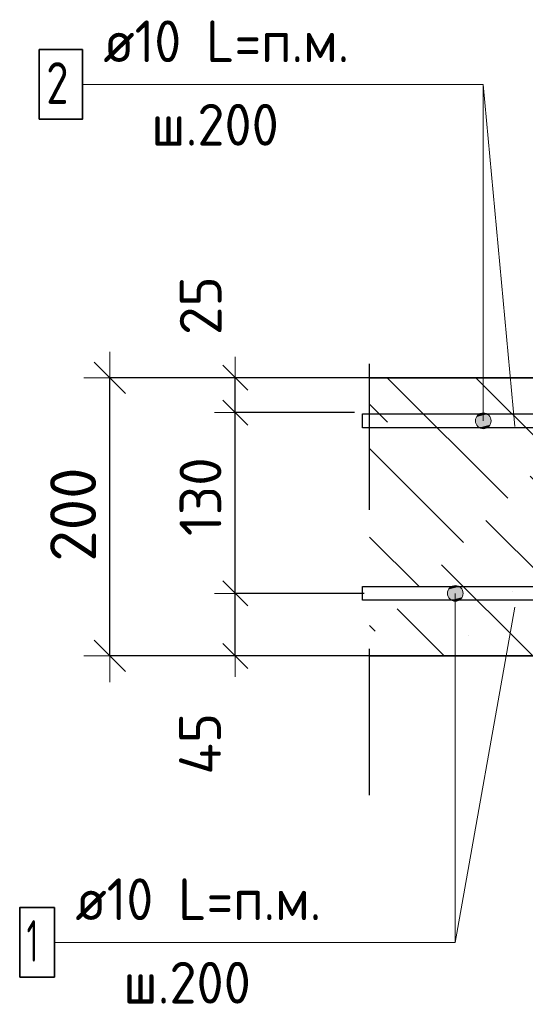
# Model space of a CAD drawing. Header units: metres. Extents: x -38 to 97, y -15 to 21.
# Tile 225 of 233: x 87.391 to 87.754, y -4.546 to -3.838. Entities that reach past the tile are written whole.
import ezdxf

# ---------------------------------------------------------------- set-up
doc = ezdxf.new("R2010")
doc.units = ezdxf.units.M
doc.header["$PDMODE"] = 65
doc.linetypes.add('______4', pattern=[0.135, 0.105, -0.03])
for name, color, linetype, lineweight in [('XR$4$Арм. стержнями верхней зоны', 180, 'Continuous', 35), ('XR$4$Арм. стержнями нижней зоны', 180, 'Continuous', 35), ('XR$4$ВК__отв в полу 1-2 эт', 220, 'Continuous', 25), ('XR$4$Размерная линия (1)', 7, 'Continuous', 13), ('XR$4$Размерная линия_ общее', 7, 'Continuous', 13), ('XR$6$Арм. стержнями верхней зоны', 180, 'Continuous', 35), ('XR$6$Арм. стержнями нижней зоны', 180, 'Continuous', 35), ('XR$6$ВК__отв в полу 1-2 эт', 220, 'Continuous', 25), ('XR$6$Размерная линия (1)', 7, 'Continuous', 13), ('XR$6$Размерная линия_ общее', 7, 'Continuous', 13)]:
    doc.layers.add(name, color=color, linetype=linetype, lineweight=lineweight)
doc.styles.add('ISOCPEUR', font='txt')
doc.dimstyles.new('DIMSTYLE_12', dxfattribs={"dimtxt": 0.03, "dimasz": 0.03, "dimexe": 0, "dimexo": 0, "dimgap": 0.015, "dimtad": 2, "dimdec": 0, "dimlfac": 1000, "dimrnd": 1, "dimzin": 12, "dimdsep": 46, "dimtxsty": 'ISOCPEUR', "dimblk1": 'ALL_ML_STRICH', "dimblk2": 'ALL_ML_STRICH', "dimsah": 1, "dimcen": 0, "dimclrd": 7, "dimclre": 256, "dimclrt": 7, "dimadec": 0, "dimazin": 0, "dimtfac": 1, "dimtdec": 0, "dimtix": 1, "dimtmove": 2, "dimatfit": 3, "dimfxl": 0, "dimtzin": 0, "dimlwd": 0, "dimlwe": -3, "dimarcsym": 0})
doc.dimstyles.new('DIMSTYLE_14', dxfattribs={"dimtxt": 0.03, "dimasz": 0.03, "dimexe": 0, "dimexo": 0, "dimgap": 0.015, "dimtad": 2, "dimdec": 0, "dimlfac": 1000, "dimrnd": 1, "dimzin": 12, "dimdsep": 46, "dimtxsty": 'ISOCPEUR', "dimblk1": 'ALL_ML_STRICH', "dimblk2": 'ALL_ML_STRICH', "dimsah": 1, "dimcen": 0, "dimclrd": 7, "dimclre": 256, "dimclrt": 7, "dimadec": 0, "dimazin": 0, "dimtfac": 1, "dimtdec": 0, "dimtix": 1, "dimtmove": 2, "dimatfit": 3, "dimfxl": 0, "dimtvp": 1.2, "dimtzin": 0, "dimlwd": 0, "dimlwe": -3, "dimarcsym": 0})
doc.dimstyles.new('DIMSTYLE_8', dxfattribs={"dimtxt": 0.033, "dimasz": 0.0375, "dimexe": 0, "dimexo": 0, "dimgap": 0.0165, "dimtad": 2, "dimdec": 0, "dimlfac": 1000, "dimrnd": 1, "dimzin": 12, "dimdsep": 46, "dimtxsty": 'ISOCPEUR', "dimblk1": 'ALL_ML_STRICH', "dimblk2": 'ALL_ML_STRICH', "dimsah": 1, "dimcen": 0, "dimclrd": 7, "dimclre": 256, "dimclrt": 7, "dimadec": 0, "dimazin": 0, "dimtfac": 1, "dimtdec": 0, "dimtix": 1, "dimtmove": 2, "dimatfit": 3, "dimfxl": 0, "dimtzin": 0, "dimlwd": 0, "dimlwe": -3, "dimarcsym": 0})
pattern_1 = [(135, (0, 0), (-0.031819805, -0.031819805), [0.4, -0.05, 0, -0.05]), (135, (-0.01591, -0.01591), (-0.031819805, -0.031819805), [0.8, -0.1, 0.1, -0.1])]

# ---------------------------------------------------------------- blocks, each defined once
blk = doc.blocks.new('ALL_ML_STRICH')
at = {"color": 0, "linetype": 'ByBlock', "lineweight": -2}
for p, q in [((0, -0.5), (0, 0.5)), ((-0.3, -0.3), (0.3, 0.3)), ((-1, 0), (0.5, 0))]:
    blk.add_line(p, q, dxfattribs=at)
blk = doc.blocks.new('*D312')
at = {"layer": 'DEFPOINTS', "color": 7, "linetype": 'Continuous', "lineweight": 13, "transparency": 33554687}
for p in [(87.66199, -4.09585), (87.45542, -4.29585), (87.66199, -4.29585)]:
    blk.add_point(p, dxfattribs=at)
at = {"layer": 'XR$4$Размерная линия_ общее', "color": 253, "linetype": 'Continuous', "lineweight": -2, "true_color": 0xa0a0a0, "transparency": 33554687}
for p, q in [((87.64199, -4.09585), (87.45542, -4.09585)), ((87.64199, -4.29585), (87.45542, -4.29585))]:
    blk.add_line(p, q, dxfattribs=at)
at = {"layer": 'XR$4$Размерная линия_ общее', "color": 7, "linetype": 'Continuous', "lineweight": -2, "transparency": 33554687}
blk.add_line((87.45542, -4.29585), (87.45542, -4.09585), dxfattribs=at)
at = {"layer": 'XR$4$Размерная линия_ общее', "color": 7, "linetype": 'Continuous', "lineweight": 13, "transparency": 33554687, "xscale": 0.0375, "yscale": 0.0375, "zscale": 0.0375}
for p, rotation in [((87.45542, -4.09585), 90), ((87.45542, -4.29585), 270)]:
    blk.add_blockref('ALL_ML_STRICH', p, dxfattribs=dict(at, rotation=rotation))
at = {"layer": 'XR$4$Размерная линия_ общее', "color": 7, "linetype": 'Continuous', "lineweight": 13, "transparency": 33554687, "insert": (87.42892, -4.1942), "char_height": 0.033, "width": 0.099, "attachment_point": 5, "rotation": 90, "style": 'ISOCPEUR'}
blk.add_mtext('\\A1;{200}', dxfattribs=at)
blk = doc.blocks.new('*D313')
at = {"layer": 'DEFPOINTS', "color": 7, "linetype": 'Continuous', "lineweight": 13, "transparency": 33554687}
for p in [(87.65811, -4.25085), (87.54545, -4.29585), (87.64526, -4.29585)]:
    blk.add_point(p, dxfattribs=at)
at = {"layer": 'XR$4$Размерная линия (1)', "color": 9, "linetype": 'Continuous', "lineweight": -2, "true_color": 0xc7c7c7, "transparency": 33554687}
for p, q in [((87.63811, -4.25085), (87.54545, -4.25085)), ((87.62526, -4.29585), (87.54545, -4.29585))]:
    blk.add_line(p, q, dxfattribs=at)
at = {"layer": 'XR$4$Размерная линия (1)', "color": 7, "linetype": 'Continuous', "lineweight": -2, "transparency": 33554687}
blk.add_line((87.54545, -4.29585), (87.54545, -4.25085), dxfattribs=at)
at = {"layer": 'XR$4$Размерная линия (1)', "color": 7, "linetype": 'Continuous', "lineweight": 13, "transparency": 33554687, "xscale": 0.03, "yscale": 0.03, "zscale": 0.03}
for p, rotation in [((87.54545, -4.25085), 90), ((87.54545, -4.29585), 270)]:
    blk.add_blockref('ALL_ML_STRICH', p, dxfattribs=dict(at, rotation=rotation))
at = {"layer": 'XR$4$Размерная линия (1)', "color": 7, "linetype": 'Continuous', "lineweight": 13, "transparency": 33554687, "insert": (87.52013, -4.35897), "char_height": 0.03, "width": 0.06, "attachment_point": 5, "rotation": 90, "style": 'ISOCPEUR'}
blk.add_mtext('\\A1;{45}', dxfattribs=at)
blk = doc.blocks.new('*D314')
at = {"layer": 'DEFPOINTS', "color": 7, "linetype": 'Continuous', "lineweight": 13, "transparency": 33554687}
for p in [(87.65108, -4.12085), (87.54545, -4.25085), (87.65811, -4.25085)]:
    blk.add_point(p, dxfattribs=at)
at = {"layer": 'XR$4$Размерная линия (1)', "color": 9, "linetype": 'Continuous', "lineweight": -2, "true_color": 0xc7c7c7, "transparency": 33554687}
for p, q in [((87.63108, -4.12085), (87.54545, -4.12085)), ((87.63811, -4.25085), (87.54545, -4.25085))]:
    blk.add_line(p, q, dxfattribs=at)
at = {"layer": 'XR$4$Размерная линия (1)', "color": 7, "linetype": 'Continuous', "lineweight": -2, "transparency": 33554687}
blk.add_line((87.54545, -4.25085), (87.54545, -4.12085), dxfattribs=at)
at = {"layer": 'XR$4$Размерная линия (1)', "color": 7, "linetype": 'Continuous', "lineweight": 13, "transparency": 33554687, "xscale": 0.03, "yscale": 0.03, "zscale": 0.03}
for p, rotation in [((87.54545, -4.12085), 90), ((87.54545, -4.25085), 270)]:
    blk.add_blockref('ALL_ML_STRICH', p, dxfattribs=dict(at, rotation=rotation))
at = {"layer": 'XR$4$Размерная линия (1)', "color": 7, "linetype": 'Continuous', "lineweight": 13, "transparency": 33554687, "insert": (87.52045, -4.18135), "char_height": 0.03, "width": 0.09, "attachment_point": 5, "rotation": 90, "style": 'ISOCPEUR'}
blk.add_mtext('\\A1;{130}', dxfattribs=at)
blk = doc.blocks.new('*D315')
at = {"layer": 'DEFPOINTS', "color": 7, "linetype": 'Continuous', "lineweight": 13, "transparency": 33554687}
for p in [(87.66895, -4.09585), (87.54545, -4.12085), (87.65108, -4.12085)]:
    blk.add_point(p, dxfattribs=at)
at = {"layer": 'XR$4$Размерная линия (1)', "color": 9, "linetype": 'Continuous', "lineweight": -2, "true_color": 0xc7c7c7, "transparency": 33554687}
for p, q in [((87.64895, -4.09585), (87.54545, -4.09585)), ((87.63108, -4.12085), (87.54545, -4.12085))]:
    blk.add_line(p, q, dxfattribs=at)
at = {"layer": 'XR$4$Размерная линия (1)', "color": 7, "linetype": 'Continuous', "lineweight": -2, "transparency": 33554687}
blk.add_line((87.54545, -4.12085), (87.54545, -4.09585), dxfattribs=at)
at = {"layer": 'XR$4$Размерная линия (1)', "color": 7, "linetype": 'Continuous', "lineweight": 13, "transparency": 33554687, "xscale": 0.03, "yscale": 0.03, "zscale": 0.03}
for p, rotation in [((87.54545, -4.09585), 90), ((87.54545, -4.12085), 270)]:
    blk.add_blockref('ALL_ML_STRICH', p, dxfattribs=dict(at, rotation=rotation))
at = {"layer": 'XR$4$Размерная линия (1)', "color": 7, "linetype": 'Continuous', "lineweight": 13, "transparency": 33554687, "insert": (87.52058, -4.04402), "char_height": 0.03, "width": 0.06, "attachment_point": 5, "rotation": 90, "style": 'ISOCPEUR'}
blk.add_mtext('\\A1;{25}', dxfattribs=at)
blk = doc.blocks.new('*D814')
at = {"layer": 'DEFPOINTS', "color": 7, "linetype": 'Continuous', "lineweight": 13, "transparency": 33554687}
for p in [(87.66199, -4.09585), (87.45542, -4.29585), (87.66199, -4.29585)]:
    blk.add_point(p, dxfattribs=at)
at = {"layer": 'XR$6$Размерная линия_ общее', "color": 253, "linetype": 'Continuous', "lineweight": -2, "true_color": 0xa0a0a0, "transparency": 33554687}
for p, q in [((87.64199, -4.09585), (87.45542, -4.09585)), ((87.64199, -4.29585), (87.45542, -4.29585))]:
    blk.add_line(p, q, dxfattribs=at)
at = {"layer": 'XR$6$Размерная линия_ общее', "color": 7, "linetype": 'Continuous', "lineweight": -2, "transparency": 33554687}
blk.add_line((87.45542, -4.29585), (87.45542, -4.09585), dxfattribs=at)
at = {"layer": 'XR$6$Размерная линия_ общее', "color": 7, "linetype": 'Continuous', "lineweight": 13, "transparency": 33554687, "xscale": 0.0375, "yscale": 0.0375, "zscale": 0.0375}
for p, rotation in [((87.45542, -4.09585), 90), ((87.45542, -4.29585), 270)]:
    blk.add_blockref('ALL_ML_STRICH', p, dxfattribs=dict(at, rotation=rotation))
at = {"layer": 'XR$6$Размерная линия_ общее', "color": 7, "linetype": 'Continuous', "lineweight": 13, "transparency": 33554687, "insert": (87.42892, -4.1942), "char_height": 0.033, "width": 0.099, "attachment_point": 5, "rotation": 90, "style": 'ISOCPEUR'}
blk.add_mtext('\\A1;{200}', dxfattribs=at)
blk = doc.blocks.new('*D815')
at = {"layer": 'DEFPOINTS', "color": 7, "linetype": 'Continuous', "lineweight": 13, "transparency": 33554687}
for p in [(87.65811, -4.25085), (87.54545, -4.29585), (87.64526, -4.29585)]:
    blk.add_point(p, dxfattribs=at)
at = {"layer": 'XR$6$Размерная линия (1)', "color": 9, "linetype": 'Continuous', "lineweight": -2, "true_color": 0xc7c7c7, "transparency": 33554687}
for p, q in [((87.63811, -4.25085), (87.54545, -4.25085)), ((87.62526, -4.29585), (87.54545, -4.29585))]:
    blk.add_line(p, q, dxfattribs=at)
at = {"layer": 'XR$6$Размерная линия (1)', "color": 7, "linetype": 'Continuous', "lineweight": -2, "transparency": 33554687}
blk.add_line((87.54545, -4.29585), (87.54545, -4.25085), dxfattribs=at)
at = {"layer": 'XR$6$Размерная линия (1)', "color": 7, "linetype": 'Continuous', "lineweight": 13, "transparency": 33554687, "xscale": 0.03, "yscale": 0.03, "zscale": 0.03}
for p, rotation in [((87.54545, -4.25085), 90), ((87.54545, -4.29585), 270)]:
    blk.add_blockref('ALL_ML_STRICH', p, dxfattribs=dict(at, rotation=rotation))
at = {"layer": 'XR$6$Размерная линия (1)', "color": 7, "linetype": 'Continuous', "lineweight": 13, "transparency": 33554687, "insert": (87.52013, -4.35897), "char_height": 0.03, "width": 0.06, "attachment_point": 5, "rotation": 90, "style": 'ISOCPEUR'}
blk.add_mtext('\\A1;{45}', dxfattribs=at)
blk = doc.blocks.new('*D816')
at = {"layer": 'DEFPOINTS', "color": 7, "linetype": 'Continuous', "lineweight": 13, "transparency": 33554687}
for p in [(87.65108, -4.12085), (87.54545, -4.25085), (87.65811, -4.25085)]:
    blk.add_point(p, dxfattribs=at)
at = {"layer": 'XR$6$Размерная линия (1)', "color": 9, "linetype": 'Continuous', "lineweight": -2, "true_color": 0xc7c7c7, "transparency": 33554687}
for p, q in [((87.63108, -4.12085), (87.54545, -4.12085)), ((87.63811, -4.25085), (87.54545, -4.25085))]:
    blk.add_line(p, q, dxfattribs=at)
at = {"layer": 'XR$6$Размерная линия (1)', "color": 7, "linetype": 'Continuous', "lineweight": -2, "transparency": 33554687}
blk.add_line((87.54545, -4.25085), (87.54545, -4.12085), dxfattribs=at)
at = {"layer": 'XR$6$Размерная линия (1)', "color": 7, "linetype": 'Continuous', "lineweight": 13, "transparency": 33554687, "xscale": 0.03, "yscale": 0.03, "zscale": 0.03}
for p, rotation in [((87.54545, -4.12085), 90), ((87.54545, -4.25085), 270)]:
    blk.add_blockref('ALL_ML_STRICH', p, dxfattribs=dict(at, rotation=rotation))
at = {"layer": 'XR$6$Размерная линия (1)', "color": 7, "linetype": 'Continuous', "lineweight": 13, "transparency": 33554687, "insert": (87.52045, -4.18135), "char_height": 0.03, "width": 0.09, "attachment_point": 5, "rotation": 90, "style": 'ISOCPEUR'}
blk.add_mtext('\\A1;{130}', dxfattribs=at)
blk = doc.blocks.new('*D817')
at = {"layer": 'DEFPOINTS', "color": 7, "linetype": 'Continuous', "lineweight": 13, "transparency": 33554687}
for p in [(87.66895, -4.09585), (87.54545, -4.12085), (87.65108, -4.12085)]:
    blk.add_point(p, dxfattribs=at)
at = {"layer": 'XR$6$Размерная линия (1)', "color": 9, "linetype": 'Continuous', "lineweight": -2, "true_color": 0xc7c7c7, "transparency": 33554687}
for p, q in [((87.64895, -4.09585), (87.54545, -4.09585)), ((87.63108, -4.12085), (87.54545, -4.12085))]:
    blk.add_line(p, q, dxfattribs=at)
at = {"layer": 'XR$6$Размерная линия (1)', "color": 7, "linetype": 'Continuous', "lineweight": -2, "transparency": 33554687}
blk.add_line((87.54545, -4.12085), (87.54545, -4.09585), dxfattribs=at)
at = {"layer": 'XR$6$Размерная линия (1)', "color": 7, "linetype": 'Continuous', "lineweight": 13, "transparency": 33554687, "xscale": 0.03, "yscale": 0.03, "zscale": 0.03}
for p, rotation in [((87.54545, -4.09585), 90), ((87.54545, -4.12085), 270)]:
    blk.add_blockref('ALL_ML_STRICH', p, dxfattribs=dict(at, rotation=rotation))
at = {"layer": 'XR$6$Размерная линия (1)', "color": 7, "linetype": 'Continuous', "lineweight": 13, "transparency": 33554687, "insert": (87.52058, -4.04402), "char_height": 0.03, "width": 0.06, "attachment_point": 5, "rotation": 90, "style": 'ISOCPEUR'}
blk.add_mtext('\\A1;{25}', dxfattribs=at)

msp = doc.modelspace()

# ---------------------------------------------------------------- hatches: boundary and pattern name
at = {"linetype": 'Continuous', "lineweight": 13, "transparency": 33554687}
h = msp.add_hatch(dxfattribs=at)
h.set_pattern_fill('__________540', scale=0.015, style=0, pattern_type=2)
h.set_pattern_definition(pattern_1)
h.paths.add_polyline_path([(88.28635, -4.29585), (88.28635, -4.09585), (87.64199, -4.09585), (87.64199, -4.29585)], flags=0)
h = msp.add_hatch(dxfattribs=at)
h.set_pattern_fill('__________540', scale=0.015, style=0, pattern_type=2)
h.set_pattern_definition(pattern_1)
h.paths.add_polyline_path([(88.28635, -4.29585), (88.28635, -4.09585), (87.64199, -4.09585), (87.64199, -4.29585)], flags=0)
at = {"layer": 'XR$4$Арм. стержнями верхней зоны', "linetype": 'Continuous', "lineweight": 13, "transparency": 33554687}
for points in [[(87.72848, -4.12403), (87.71881, -4.12403), (87.71802, -4.12685)], [(87.72848, -4.12403), (87.71802, -4.12685), (87.72927, -4.12685)], [(87.72927, -4.12685), (87.71802, -4.12685), (87.71881, -4.12966)], [(87.72646, -4.12201), (87.72083, -4.12201), (87.71881, -4.12403)], [(87.72646, -4.12201), (87.71881, -4.12403), (87.72848, -4.12403)], [(87.72927, -4.12685), (87.71881, -4.12966), (87.72848, -4.12966)], [(87.72083, -4.12201), (87.72646, -4.12201), (87.72364, -4.12122)], [(87.72848, -4.12966), (87.71881, -4.12966), (87.72083, -4.13168)], [(87.72848, -4.12966), (87.72083, -4.13168), (87.72646, -4.13168)], [(87.72646, -4.13168), (87.72083, -4.13168), (87.72364, -4.13247)]]:
    msp.add_hatch(color=7, dxfattribs=at).paths.add_polyline_path(points)
at = {"layer": 'XR$4$Арм. стержнями нижней зоны', "linetype": 'Continuous', "lineweight": 13, "transparency": 33554687}
for points in [[(87.69872, -4.24803), (87.70839, -4.24803), (87.70637, -4.24601)], [(87.69872, -4.24803), (87.70637, -4.24601), (87.70074, -4.24601)], [(87.70074, -4.24601), (87.70637, -4.24601), (87.70355, -4.24522)], [(87.69793, -4.25085), (87.70918, -4.25085), (87.70839, -4.24803)], [(87.69793, -4.25085), (87.70839, -4.24803), (87.69872, -4.24803)], [(87.69872, -4.25366), (87.70918, -4.25085), (87.69793, -4.25085)], [(87.69872, -4.25366), (87.70839, -4.25366), (87.70918, -4.25085)], [(87.70074, -4.25568), (87.70839, -4.25366), (87.69872, -4.25366)], [(87.70074, -4.25568), (87.70637, -4.25568), (87.70839, -4.25366)], [(87.70637, -4.25568), (87.70074, -4.25568), (87.70355, -4.25647)]]:
    msp.add_hatch(color=7, dxfattribs=at).paths.add_polyline_path(points)
at = {"layer": 'XR$6$Арм. стержнями верхней зоны', "linetype": 'Continuous', "lineweight": 13, "transparency": 33554687}
for points in [[(87.72848, -4.12403), (87.71881, -4.12403), (87.71802, -4.12685)], [(87.72848, -4.12403), (87.71802, -4.12685), (87.72927, -4.12685)], [(87.72927, -4.12685), (87.71802, -4.12685), (87.71881, -4.12966)], [(87.72646, -4.12201), (87.72083, -4.12201), (87.71881, -4.12403)], [(87.72646, -4.12201), (87.71881, -4.12403), (87.72848, -4.12403)], [(87.72927, -4.12685), (87.71881, -4.12966), (87.72848, -4.12966)], [(87.72083, -4.12201), (87.72646, -4.12201), (87.72364, -4.12122)], [(87.72848, -4.12966), (87.71881, -4.12966), (87.72083, -4.13168)], [(87.72848, -4.12966), (87.72083, -4.13168), (87.72646, -4.13168)], [(87.72646, -4.13168), (87.72083, -4.13168), (87.72364, -4.13247)]]:
    msp.add_hatch(color=7, dxfattribs=at).paths.add_polyline_path(points)
at = {"layer": 'XR$6$Арм. стержнями нижней зоны', "linetype": 'Continuous', "lineweight": 13, "transparency": 33554687}
for points in [[(87.69872, -4.24803), (87.70839, -4.24803), (87.70637, -4.24601)], [(87.69872, -4.24803), (87.70637, -4.24601), (87.70074, -4.24601)], [(87.70074, -4.24601), (87.70637, -4.24601), (87.70355, -4.24522)], [(87.69793, -4.25085), (87.70918, -4.25085), (87.70839, -4.24803)], [(87.69793, -4.25085), (87.70839, -4.24803), (87.69872, -4.24803)], [(87.69872, -4.25366), (87.70918, -4.25085), (87.69793, -4.25085)], [(87.69872, -4.25366), (87.70839, -4.25366), (87.70918, -4.25085)], [(87.70074, -4.25568), (87.70839, -4.25366), (87.69872, -4.25366)], [(87.70074, -4.25568), (87.70637, -4.25568), (87.70839, -4.25366)], [(87.70637, -4.25568), (87.70074, -4.25568), (87.70355, -4.25647)]]:
    msp.add_hatch(color=7, dxfattribs=at).paths.add_polyline_path(points)

# ---------------------------------------------------------------- linework, layer by layer
at = {"color": 7, "linetype": '______4', "lineweight": 25, "transparency": 33554687}
msp.add_line((87.64199, -4.39585), (87.64199, -3.99585), dxfattribs=at)
msp.add_line((87.64199, -4.39585), (87.64199, -3.99585), dxfattribs=at)
at = {"color": 7, "linetype": 'Continuous', "lineweight": 35, "transparency": 33554687}
for p, q in [((88.28635, -4.09585), (87.64199, -4.09585)), ((88.28635, -4.09585), (87.64199, -4.09585)), ((87.64199, -4.29585), (88.28635, -4.29585)), ((87.64199, -4.29585), (88.28635, -4.29585))]:
    msp.add_line(p, q, dxfattribs=at)
at = {"layer": 'XR$4$Арм. стержнями верхней зоны', "color": 7, "linetype": 'Continuous', "lineweight": 13, "transparency": 33554687}
for p, q in [((87.43564, -3.88496), (87.72364, -3.88496)), ((87.72364, -3.88496), (87.72364, -4.12685)), ((87.71802, -4.12685), (87.71802, -4.12685)), ((87.72364, -4.12122), (87.72364, -4.12122)), ((87.72927, -4.12685), (87.72927, -4.12685)), ((87.72364, -4.13247), (87.72364, -4.13247))]:
    msp.add_line(p, q, dxfattribs=at)
at = {"layer": 'XR$4$Арм. стержнями верхней зоны', "color": 7, "linetype": 'Continuous', "lineweight": 35, "transparency": 33554687}
msp.add_lwpolyline([(87.40464, -3.90996), (87.43564, -3.90996), (87.43564, -3.85996), (87.40464, -3.85996), (87.40464, -3.90996)], dxfattribs=at)
at = {"layer": 'XR$4$Арм. стержнями верхней зоны', "color": 4, "linetype": 'Continuous', "lineweight": 25, "transparency": 33554687}
msp.add_lwpolyline([(87.63699, -4.12185), (88.26135, -4.12185), (88.26135, -4.13185), (87.63699, -4.13185), (87.63699, -4.12185)], dxfattribs=at)
at = {"layer": 'XR$4$Арм. стержнями верхней зоны', "color": 7, "linetype": 'Continuous', "lineweight": 13, "transparency": 33554687}
msp.add_circle((87.72364, -4.12685), 0.00563, dxfattribs=at)
at = {"layer": 'XR$4$Арм. стержнями нижней зоны', "color": 7, "linetype": 'Continuous', "lineweight": 13, "transparency": 33554687}
for p, q in [((87.70355, -4.24522), (87.70355, -4.24522)), ((87.69793, -4.25085), (87.69793, -4.25085)), ((87.70355, -4.50178), (87.70355, -4.25085)), ((87.70918, -4.25085), (87.70918, -4.25085)), ((87.70355, -4.25647), (87.70355, -4.25647)), ((87.41555, -4.50178), (87.70355, -4.50178))]:
    msp.add_line(p, q, dxfattribs=at)
at = {"layer": 'XR$4$Арм. стержнями нижней зоны', "color": 4, "linetype": 'Continuous', "lineweight": 25, "transparency": 33554687}
msp.add_lwpolyline([(87.63699, -4.24585), (88.26135, -4.24585), (88.26135, -4.25585), (87.63699, -4.25585), (87.63699, -4.24585)], dxfattribs=at)
at = {"layer": 'XR$4$Арм. стержнями нижней зоны', "color": 7, "linetype": 'Continuous', "lineweight": 35, "transparency": 33554687}
msp.add_lwpolyline([(87.39055, -4.52678), (87.41555, -4.52678), (87.41555, -4.47678), (87.39055, -4.47678), (87.39055, -4.52678)], dxfattribs=at)
at = {"layer": 'XR$4$Арм. стержнями нижней зоны', "color": 7, "linetype": 'Continuous', "lineweight": 13, "transparency": 33554687}
msp.add_circle((87.70355, -4.25085), 0.00563, dxfattribs=at)
at = {"layer": 'XR$4$ВК__отв в полу 1-2 эт', "color": 7, "linetype": 'Continuous', "lineweight": 13, "transparency": 33554687}
for p, q in [((87.74635, -4.13085), (87.72364, -3.88496)), ((87.74635, -4.26085), (87.70355, -4.50178))]:
    msp.add_line(p, q, dxfattribs=at)
at = {"layer": 'XR$6$Арм. стержнями верхней зоны', "color": 7, "linetype": 'Continuous', "lineweight": 13, "transparency": 33554687}
for p, q in [((87.43564, -3.88496), (87.72364, -3.88496)), ((87.72364, -3.88496), (87.72364, -4.12685)), ((87.71802, -4.12685), (87.71802, -4.12685)), ((87.72364, -4.12122), (87.72364, -4.12122)), ((87.72927, -4.12685), (87.72927, -4.12685)), ((87.72364, -4.13247), (87.72364, -4.13247))]:
    msp.add_line(p, q, dxfattribs=at)
at = {"layer": 'XR$6$Арм. стержнями верхней зоны', "color": 7, "linetype": 'Continuous', "lineweight": 35, "transparency": 33554687}
msp.add_lwpolyline([(87.40464, -3.90996), (87.43564, -3.90996), (87.43564, -3.85996), (87.40464, -3.85996), (87.40464, -3.90996)], dxfattribs=at)
at = {"layer": 'XR$6$Арм. стержнями верхней зоны', "color": 4, "linetype": 'Continuous', "lineweight": 25, "transparency": 33554687}
msp.add_lwpolyline([(87.63699, -4.12185), (88.26135, -4.12185), (88.26135, -4.13185), (87.63699, -4.13185), (87.63699, -4.12185)], dxfattribs=at)
at = {"layer": 'XR$6$Арм. стержнями верхней зоны', "color": 7, "linetype": 'Continuous', "lineweight": 13, "transparency": 33554687}
msp.add_circle((87.72364, -4.12685), 0.00563, dxfattribs=at)
at = {"layer": 'XR$6$Арм. стержнями нижней зоны', "color": 7, "linetype": 'Continuous', "lineweight": 13, "transparency": 33554687}
for p, q in [((87.70355, -4.24522), (87.70355, -4.24522)), ((87.69793, -4.25085), (87.69793, -4.25085)), ((87.70355, -4.50178), (87.70355, -4.25085)), ((87.70918, -4.25085), (87.70918, -4.25085)), ((87.70355, -4.25647), (87.70355, -4.25647)), ((87.41555, -4.50178), (87.70355, -4.50178))]:
    msp.add_line(p, q, dxfattribs=at)
at = {"layer": 'XR$6$Арм. стержнями нижней зоны', "color": 4, "linetype": 'Continuous', "lineweight": 25, "transparency": 33554687}
msp.add_lwpolyline([(87.63699, -4.24585), (88.26135, -4.24585), (88.26135, -4.25585), (87.63699, -4.25585), (87.63699, -4.24585)], dxfattribs=at)
at = {"layer": 'XR$6$Арм. стержнями нижней зоны', "color": 7, "linetype": 'Continuous', "lineweight": 35, "transparency": 33554687}
msp.add_lwpolyline([(87.39055, -4.52678), (87.41555, -4.52678), (87.41555, -4.47678), (87.39055, -4.47678), (87.39055, -4.52678)], dxfattribs=at)
at = {"layer": 'XR$6$Арм. стержнями нижней зоны', "color": 7, "linetype": 'Continuous', "lineweight": 13, "transparency": 33554687}
msp.add_circle((87.70355, -4.25085), 0.00563, dxfattribs=at)
at = {"layer": 'XR$6$ВК__отв в полу 1-2 эт', "color": 7, "linetype": 'Continuous', "lineweight": 13, "transparency": 33554687}
for p, q in [((87.74635, -4.13085), (87.72364, -3.88496)), ((87.74635, -4.26085), (87.70355, -4.50178))]:
    msp.add_line(p, q, dxfattribs=at)

# ---------------------------------------------------------------- texts
at = {"layer": 'XR$4$Арм. стержнями верхней зоны', "color": 7, "linetype": 'Continuous', "lineweight": 25, "transparency": 33554687, "char_height": 0.03, "attachment_point": 7, "style": 'ISOCPEUR'}
for s, insert, width in [('\\W0.94;ø10 L=п.м.', (87.45064, -3.86896), 0.1999831), ('\\W0.78;2', (87.40964, -3.89896), 0.0326407), ('\\W0.95;ш.200 ', (87.48514, -3.92896), 0.1311996)]:
    msp.add_mtext(s, dxfattribs=dict(at, insert=insert, width=width))
at = {"layer": 'XR$4$Арм. стержнями нижней зоны', "color": 7, "linetype": 'Continuous', "lineweight": 25, "transparency": 33554687, "char_height": 0.03, "attachment_point": 7, "style": 'ISOCPEUR'}
for s, insert, width in [('\\W0.94;ø10 L=п.м.', (87.43055, -4.48578), 0.1999832), ('\\W0.56;1', (87.39555, -4.51578), 0.0233333), ('\\W0.95;ш.200 ', (87.46505, -4.54578), 0.1311997)]:
    msp.add_mtext(s, dxfattribs=dict(at, insert=insert, width=width))
at = {"layer": 'XR$6$Арм. стержнями верхней зоны', "color": 7, "linetype": 'Continuous', "lineweight": 25, "transparency": 33554687, "char_height": 0.03, "attachment_point": 7, "style": 'ISOCPEUR'}
for s, insert, width in [('\\W0.94;ø10 L=п.м.', (87.45064, -3.86896), 0.1999831), ('\\W0.78;2', (87.40964, -3.89896), 0.0326407), ('\\W0.95;ш.200 ', (87.48514, -3.92896), 0.1311996)]:
    msp.add_mtext(s, dxfattribs=dict(at, insert=insert, width=width))
at = {"layer": 'XR$6$Арм. стержнями нижней зоны', "color": 7, "linetype": 'Continuous', "lineweight": 25, "transparency": 33554687, "char_height": 0.03, "attachment_point": 7, "style": 'ISOCPEUR'}
for s, insert, width in [('\\W0.94;ø10 L=п.м.', (87.43055, -4.48578), 0.1999832), ('\\W0.56;1', (87.39555, -4.51578), 0.0233333), ('\\W0.95;ш.200 ', (87.46505, -4.54578), 0.1311997)]:
    msp.add_mtext(s, dxfattribs=dict(at, insert=insert, width=width))

# ---------------------------------------------------------------- dimensions: what is measured, and where the dimension line sits
at = {"layer": 'XR$4$Размерная линия (1)', "color": 7, "linetype": 'Continuous', "lineweight": 13, "transparency": 33554687}
for base, p1, p2, dimstyle, picture, middle in [((87.54545, -4.09585), (87.63108, -4.12085), (87.64895, -4.09585), 'DIMSTYLE_14', '*D315', (87.52058, -4.04402)), ((87.54545, -4.12085), (87.63811, -4.25085), (87.63108, -4.12085), 'DIMSTYLE_12', '*D314', (87.52045, -4.18135)), ((87.54545, -4.25085), (87.62526, -4.29585), (87.63811, -4.25085), 'DIMSTYLE_14', '*D313', (87.52013, -4.35897))]:
    dim = msp.add_linear_dim(base=base, p1=p1, p2=p2, angle=90, dimstyle=dimstyle, override={"dimpost": '<>', "dimclrd": 7, "dimclre": 9, "dimclrt": 7, "dimlwd": 0, "dimlwe": 65533}, dxfattribs=at)
    dim.commit()
    dim.dimension.update_dxf_attribs({"geometry": picture, "text_midpoint": middle, "dimtype": 160})
at = {"layer": 'XR$4$Размерная линия_ общее', "color": 7, "linetype": 'Continuous', "lineweight": 13, "transparency": 33554687}
dim = msp.add_linear_dim(base=(87.45542, -4.09585), p1=(87.64199, -4.29585), p2=(87.64199, -4.09585), angle=90, dimstyle='DIMSTYLE_8', override={"dimpost": '<>', "dimclrd": 7, "dimclre": 253, "dimclrt": 7, "dimlwd": 0, "dimlwe": 65533}, dxfattribs=at)
dim.commit()
dim.dimension.update_dxf_attribs({"geometry": '*D312', "text_midpoint": (87.42892, -4.1942), "dimtype": 160})
at = {"layer": 'XR$6$Размерная линия (1)', "color": 7, "linetype": 'Continuous', "lineweight": 13, "transparency": 33554687}
for base, p1, p2, dimstyle, picture, middle in [((87.54545, -4.09585), (87.63108, -4.12085), (87.64895, -4.09585), 'DIMSTYLE_14', '*D817', (87.52058, -4.04402)), ((87.54545, -4.12085), (87.63811, -4.25085), (87.63108, -4.12085), 'DIMSTYLE_12', '*D816', (87.52045, -4.18135)), ((87.54545, -4.25085), (87.62526, -4.29585), (87.63811, -4.25085), 'DIMSTYLE_14', '*D815', (87.52013, -4.35897))]:
    dim = msp.add_linear_dim(base=base, p1=p1, p2=p2, angle=90, dimstyle=dimstyle, override={"dimpost": '<>', "dimclrd": 7, "dimclre": 9, "dimclrt": 7, "dimlwd": 0, "dimlwe": 65533}, dxfattribs=at)
    dim.commit()
    dim.dimension.update_dxf_attribs({"geometry": picture, "text_midpoint": middle, "dimtype": 160})
at = {"layer": 'XR$6$Размерная линия_ общее', "color": 7, "linetype": 'Continuous', "lineweight": 13, "transparency": 33554687}
dim = msp.add_linear_dim(base=(87.45542, -4.09585), p1=(87.64199, -4.29585), p2=(87.64199, -4.09585), angle=90, dimstyle='DIMSTYLE_8', override={"dimpost": '<>', "dimclrd": 7, "dimclre": 253, "dimclrt": 7, "dimlwd": 0, "dimlwe": 65533}, dxfattribs=at)
dim.commit()
dim.dimension.update_dxf_attribs({"geometry": '*D814', "text_midpoint": (87.42892, -4.1942), "dimtype": 160})

doc.saveas('drawing.dxf')
